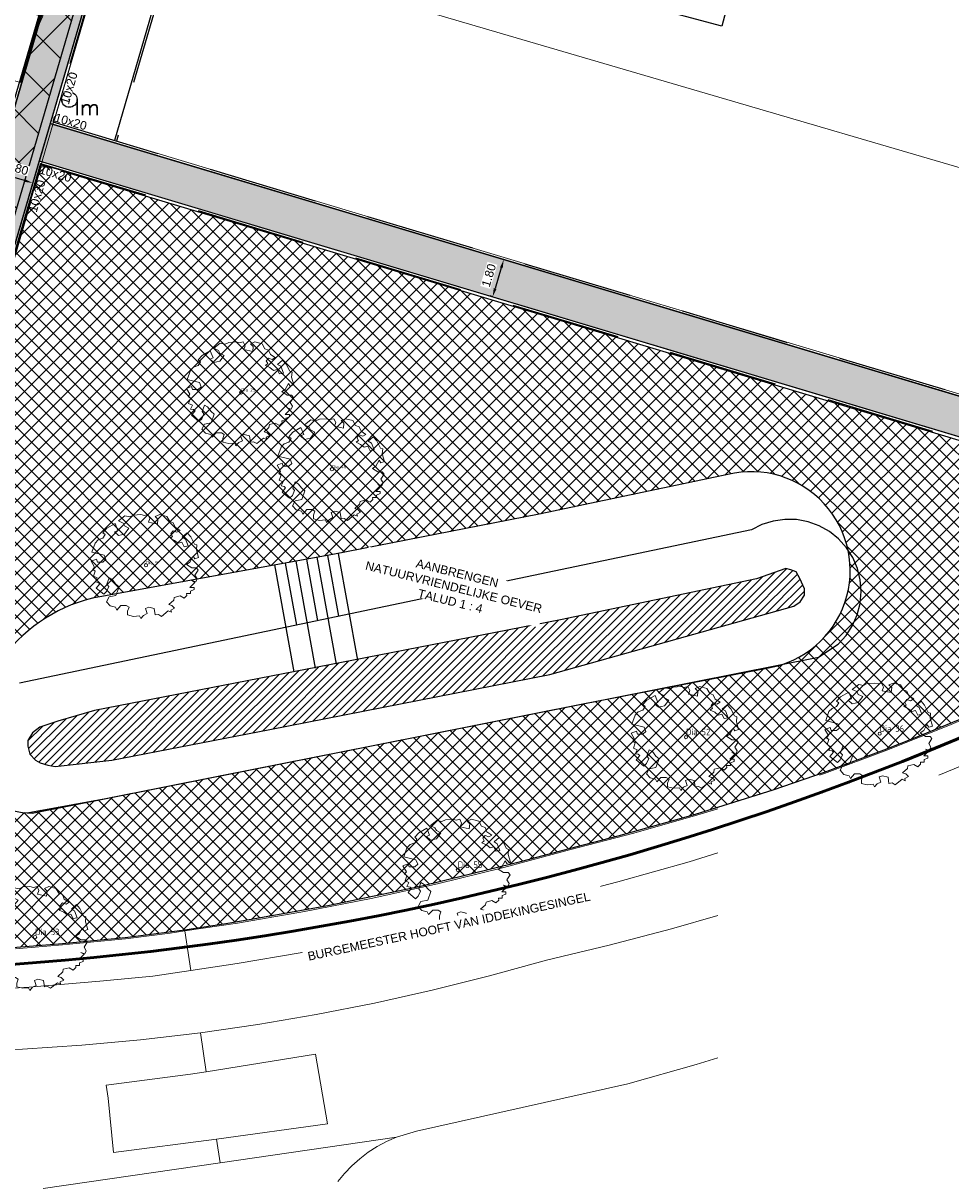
# Model space of a CAD drawing. Header units: metres. Extents: x 252743 to 254903, y 592696 to 593766.
# Tile 10 of 174: x 253853 to 253896, y 592856 to 592910. Entities that reach past the tile are written whole.
import ezdxf
from ezdxf.enums import TextEntityAlignment as Align
from ezdxf.lldxf.tags import DXFTag

# ---------------------------------------------------------------- set-up
doc = ezdxf.new("R2010")
doc.units = ezdxf.units.M
for name, pattern in [('DASHED', [19.05, 12.7, -6.35]), ('IMPORT-KG-KADASTRAAL-SO _2_', [0]), ('IMPORT-KG-PERCEEL-SO _2_', [0])]:
    doc.linetypes.add(name, pattern=pattern)
for name, color, linetype, lineweight in [('132034000_dwg', 8, 'Continuous', 5), ('ALGEMEEN WERKGRENS', 10, 'FENCELINE1', 50), ('B-BH-KG-GRENS_KADASTRAAL-G', 250, 'IMPORT-KG-KADASTRAAL-SO _2_', 18), ('B-BH-KG-GRENS_PERCEEL-G', 250, 'IMPORT-KG-PERCEEL-SO _2_', 18), ('B-BH-OG-TERREIN_OEVER-G', 250, 'Continuous', 18), ('B-BH-OG-WATER-G', 250, 'Continuous', 18), ('B-BH-VH-GESLOTENVERHARDING-G', 250, 'Continuous', 18), ('B-BH-VH-OPENVERHARDING-G', 250, 'Continuous', 18), ('B-WE-GR-BOOM-S2', 8, 'Continuous', 9), ('B-WE-GR-BOOM_STAMDIAMETER-T', 7, 'Continuous', 25), ('N-woningen', 1, 'Continuous', 0)]:
    doc.layers.add(name, color=color, linetype=linetype, lineweight=lineweight)
for name, color, linetype in [('ALGEMEEN LEGENDA 200', 7, 'Continuous'), ('ALGEMEEN TEKST 200', 7, 'Continuous'), ('B-IN-LICHTMAST', 7, 'Continuous'), ('B-WATER-BOVENINSTEEK', 8, 'Continuous'), ('B-WATER-TE-BAGGEREN-WATERGANG', 140, 'Continuous'), ('B-WATER-TEKST-200', 7, 'Continuous'), ('N-GR-ARC-GROENVOORZIENING-N', 82, 'Continuous'), ('N-KL-NUTSSTROOK', 10, 'Continuous'), ('N-WATER-TALUD', 7, 'Continuous'), ('N-WB-ARC-BETONTEGEL 30X30', 8, 'Continuous'), ('N-WB-BAND OPSLUITBAND 10x20', 7, 'DASHED'), ('N-WB-BAND TEKST 200', 7, 'Continuous'), ('N-WB-KANTVERHARDING', 2, 'Continuous'), ('N-WB-MAATVOERING-VERHARDINGEN', 7, 'Continuous')]:
    doc.layers.add(name, color=color, linetype=linetype)
doc.layers.add('B-WE-KG-GRENS_PERCEEL-G', color=7, linetype='KG-PERCEEL-SO', lineweight=18, true_color=0x00a6ff)
doc.layers.get('0').freeze()
doc.styles.add('N_STANDARD 200', font='arial.ttf', dxfattribs={"height": 0.4})
doc.styles.add('NLCS-ISO', font='txt')
doc.styles.get("Standard").update_dxf_attribs({"font": 'simplex.shx'})
doc.linetypes.add('FENCELINE1', pattern='A,6.35,-2.54,[133,ltypeshp.shx,S=2.54,R=0,X=-2.54,Y=0],-2.54,25.4', length=36.83)
tags = doc.linetypes.add('KG-PERCEEL-SO', pattern='A,5.5,-2,["P",Standard,S=1.8,R=0,X=-0.5,Y=-0.9],-2,5.5,-2,[5,NLCS.SHX,S=0.75,R=0,X=0,Y=0],-2', length=19).pattern_tags.tags
tags[6] = DXFTag(74, 10)
doc.dimstyles.new('N_DIMENSION 200', dxfattribs={"dimtxt": 0.4, "dimasz": 0.4, "dimexe": 0.125, "dimexo": 0.125, "dimgap": 0.25, "dimtad": 1, "dimzin": 3, "dimdsep": 46, "dimtxsty": 'N_STANDARD 200', "dimcen": 0, "dimazin": 3, "dimtfac": 1, "dimtix": 1, "dimtmove": 2, "dimatfit": 3, "dimfxl": 0.125, "dimfxlon": 1, "dimtfill": 1, "dimtolj": 1, "dimtzin": 0, "dimarcsym": 0})

# ---------------------------------------------------------------- blocks, each defined once
blk = doc.blocks.new('*D446')
at = {"layer": 'Defpoints', "color": 0, "transparency": 16777216}
for p in [(253875.335, 592898.675), (253874.818, 592896.951), (253874.818, 592896.951)]:
    blk.add_point(p, dxfattribs=at)
at = {"layer": 'N-WB-MAATVOERING-VERHARDINGEN', "color": 0, "lineweight": -2, "transparency": 16777216}
for p, q in [((253875.335, 592898.675), (253875.215, 592898.711)), ((253875.22, 592898.292), (253874.933, 592897.334)), ((253874.818, 592896.951), (253874.698, 592896.987))]:
    blk.add_line(p, q, dxfattribs=at)
at = {"layer": 'N-WB-MAATVOERING-VERHARDINGEN', "color": 0, "transparency": 16777216}
for points in [[(253875.156, 592898.311), (253875.284, 592898.273), (253875.335, 592898.675)], [(253874.869, 592897.353), (253874.997, 592897.315), (253874.818, 592896.951)]]:
    blk.add_solid(points, dxfattribs=at)
at = {"layer": 'N-WB-MAATVOERING-VERHARDINGEN', "color": 0, "transparency": 16777216, "insert": (253874.642, 592897.943), "char_height": 0.4, "attachment_point": 5, "rotation": 73.3022, "style": 'N_STANDARD 200', "bg_fill": 3, "box_fill_scale": 1.1, "bg_fill_color": 256, "bg_fill_true_color": 13158600, "bg_fill_transparency": 0}
blk.add_mtext('\\A1;1.80', dxfattribs=at)
blk = doc.blocks.new('*D456')
at = {"layer": 'Defpoints', "color": 0, "transparency": 16777216}
for p in [(253851.763, 592902.734), (253851.784, 592902.805)]:
    blk.add_point(p, dxfattribs=at)
at = {"layer": 'N-WB-MAATVOERING-VERHARDINGEN', "color": 0, "lineweight": -2, "transparency": 16777216}
for p, q in [((253851.763, 592902.734), (253851.728, 592902.614)), ((253853.107, 592902.341), (253852.147, 592902.622)), ((253853.491, 592902.229), (253853.456, 592902.109))]:
    blk.add_line(p, q, dxfattribs=at)
at = {"layer": 'N-WB-MAATVOERING-VERHARDINGEN', "color": 0, "transparency": 16777216}
for points in [[(253852.166, 592902.686), (253852.128, 592902.558), (253851.763, 592902.734)], [(253853.125, 592902.405), (253853.088, 592902.277), (253853.491, 592902.229)]]:
    blk.add_solid(points, dxfattribs=at)
at = {"layer": 'N-WB-MAATVOERING-VERHARDINGEN', "color": 0, "transparency": 16777216, "insert": (253852.754, 592902.917), "char_height": 0.4, "attachment_point": 5, "rotation": 343.6913, "style": 'N_STANDARD 200', "bg_fill": 3, "box_fill_scale": 1.1, "bg_fill_color": 256, "bg_fill_true_color": 13158600, "bg_fill_transparency": 0}
blk.add_mtext('\\A1;1.80', dxfattribs=at)
at = {"layer": 'Defpoints', "color": 0, "transparency": 16777216}
blk.add_point((253853.511, 592902.3), dxfattribs=at)
blk = doc.blocks.new('SGR-BOOM_06_ST')
at = {"linetype": 'Continuous', "flags": 128}
blk.add_lwpolyline([(2.7, 3.52), (2.53, 3.94), (2.2, 4.06), (1.94, 4.52), (1.27, 4.69), (0.86, 4.52), (1.11, 4.27), (1.06, 3.81), (0.23, 3.98), (0.35, 4.32), (0.18, 4.69), (-0.15, 4.61), (-0.49, 4.69), (-1.15, 4.65), (-1.49, 4.48), (-1.95, 4.57), (-2.54, 4.11), (-2.12, 3.9), (-1.99, 3.64), (-1.58, 3.44), (-1.99, 2.89), (-2.54, 2.77), (-2.92, 3.1), (-2.62, 3.22), (-2.87, 3.86), (-3.63, 3.43), (-4, 3.02), (-3.79, 2.85), (-4, 2.51), (-4.42, 2.35), (-4.72, 2.05), (-5.01, 1.21), (-3.88, 0.92), (-3.71, 0.54), (-4, 0.29), (-4.51, 0.29), (-4.6, 0.56), (-5.09, 0.38), (-4.76, -0.17), (-4.93, -0.38), (-4.72, -0.54), (-4.88, -1.01), (-4.53, -1.18), (-4.72, -1.55), (-4.42, -1.59), (-4.29, -1.71), (-4.62, -2.11), (-3.92, -2.68), (-3.67, -2.43), (-3.46, -1.97), (-3.63, -1.76), (-3.42, -1.17), (-3.12, -1.34), (-2.79, -1.76), (-2.5, -2.01), (-2.79, -2.81), (-3.42, -2.93), (-3.67, -3.39), (-3.33, -3.77), (-2.83, -3.9), (-2.77, -4.02), (-2.71, -4.15), (-2.33, -3.73), (-1.83, -3.73), (-1.57, -3.9), (-1.7, -4.27), (-1.7, -4.61), (-1.15, -4.74), (-0.61, -4.69), (-0.49, -4.94), (-0.23, -4.65), (0.1, -4.48), (-0.06, -4.01), (0.27, -3.9), (0.77, -4.02), (0.86, -4.61), (1.15, -4.57), (1.44, -4.74), (2.07, -4.23), (2.37, -4.36), (2.32, -4.15), (2.66, -3.98), (2.41, -3.73), (2.11, -3.64), (2.57, -3.23), (2.62, -2.98), (3.16, -2.85), (3.54, -3.06), (3.79, -2.81), (3.77, -2.63), (4.12, -2.63), (4.12, -2.39), (4.46, -2.26), (4.46, -2.05), (4.08, -2.05), (4.54, -1.59), (4.25, -1.42), (4.63, -1.55), (4.75, -1.26), (4.54, -0.92), (4.84, -0.46), (4.67, -0.25), (4.25, -0.25), (3.75, 0.08), (4.08, 0.29), (4.38, 0.84), (4.54, 0.59), (4.88, 0.71), (4.67, 1.43), (4.71, 1.89), (4.5, 1.97), (4.16, 2.64), (3.83, 3.01), (3.37, 2.6), (3.66, 2.43), (3.91, 1.8), (3.54, 1.72), (3.33, 2.14), (2.99, 2.05), (2.66, 2.31), (2.24, 2.51), (2.45, 2.68), (2.32, 2.93), (2.53, 3.18), (2.87, 3.06), (3.16, 3.23)], close=True, dxfattribs=at)
blk.add_circle((0, 0), 0.15)
at = {"layer": 'B-WE-GR-BOOM_STAMDIAMETER-T', "style": 'NLCS-ISO'}
blk.add_attdef('STAMDIAMETER', text='', height=0.3, dxfattribs=at).set_placement((0, 0), align=Align.BOTTOM_LEFT)
blk = doc.blocks.new('B_LICHTMAST')
blk.add_circle((0, 0), 0.9)
blk.add_point((0, 0))
blk.add_text('lm', height=1.8).set_placement((0.6, 0), align=Align.TOP_LEFT)
blk = doc.blocks.new('132034000_dwg_GWW-CAD Brk tekening 12A-1381409-Plot dakaanzicht')
at = {"layer": 'B-BH-KG-GRENS_KADASTRAAL-G', "color": 253, "linetype": 'Continuous', "lineweight": 9, "flags": 128}
for points in [[(253864409, 592927903), (253861413, 592928775), (253854464, 592905040), (253863408, 592902357), (253869222, 592900613), (253875037, 592898869), (253880851, 592897125), (253886664, 592895381), (253892479, 592893637)], [(253892479, 592893637), (253898498, 592891831), (253901201, 592901360)]]:
    blk.add_lwpolyline(points, dxfattribs=at)
at = {"layer": 'B-BH-KG-GRENS_PERCEEL-G', "color": 253, "linetype": 'Continuous', "lineweight": 9, "flags": 128}
for points in [[(253863408, 592902357), (253854464, 592905040), (253861413, 592928775), (253864409, 592927903)], [(253901201, 592901360), (253898498, 592891831), (253892479, 592893637), (253886664, 592895381), (253880851, 592897125), (253875037, 592898869), (253869222, 592900613), (253863408, 592902357)]]:
    blk.add_lwpolyline(points, dxfattribs=at)
blk = doc.blocks.new('132034000_dwg_GWW-CAD Bgt tekening 12A-1381416-Plot dakaanzicht')
at = {"layer": 'B-BH-OG-TERREIN_OEVER-G', "color": 253, "lineweight": 9, "flags": 128}
blk.add_lwpolyline([(253852875, 592879036), (253886816, 592886146), (253887303, 592886392), (253887824, 592886556), (253888364, 592886633), (253888910, 592886621), (253889446, 592886521), (253889959, 592886334), (253890435, 592886066), (253890861, 592885725), (253891225, 592885319), (253891519, 592884859), (253891733, 592884357), (253891864, 592883827), (253891906, 592883283), (253891859, 592882739), (253891724, 592882210), (253891505, 592881710), (253891208, 592881252), (253890840, 592880849), (253889933, 592880248), (253853460, 592873016), (253853015, 592873051)], dxfattribs=at)
blk.add_lwpolyline([(253887060, 592883882), (253877970, 592881969), (253868369, 592880098), (253856358, 592877765), (253854662, 592877280), (253853824, 592876996), (253853476, 592876732), (253853271, 592876385), (253853270, 592876120), (253853351, 592875752), (253853624, 592875470), (253853840, 592875343), (253854187, 592875240), (253854533, 592875177), (253857168, 592875476), (253864481, 592876884), (253877472, 592879439), (253888791, 592882612), (253889078, 592882815), (253889283, 592883121), (253889284, 592883406), (253889061, 592883897), (253888898, 592884204), (253888653, 592884286), (253888409, 592884348)], close=True, dxfattribs=at)
at = {"layer": 'B-BH-OG-WATER-G', "color": 253, "lineweight": 9, "flags": 128}
blk.add_lwpolyline([(253888653, 592884286), (253888898, 592884204), (253889061, 592883897), (253889284, 592883406), (253889283, 592883121), (253889078, 592882815), (253888791, 592882612), (253877472, 592879439), (253864481, 592876884), (253857168, 592875476), (253854533, 592875177), (253854187, 592875240), (253853840, 592875343), (253853624, 592875470), (253853351, 592875752), (253853270, 592876120), (253853271, 592876385), (253853476, 592876732), (253853824, 592876996), (253854662, 592877280), (253856358, 592877765), (253868369, 592880098), (253877970, 592881969), (253887060, 592883882), (253888409, 592884348)], close=True, dxfattribs=at)
at = {"layer": 'B-BH-VH-GESLOTENVERHARDING-G', "color": 253, "lineweight": 9, "flags": 128}
for points in [[(253816637, 592863348), (253823014, 592862563), (253829425, 592861996), (253835804, 592861723), (253839668, 592861600), (253841928, 592861550), (253850284, 592861959), (253853025, 592862073), (253855763, 592862256), (253858496, 592862509), (253861265, 592862838), (253861541, 592861028), (253860814, 592860911), (253856897, 592860406), (253856990, 592859798), (253857243, 592857284), (253862017, 592857902), (253862183, 592856812), (253853976, 592855612)], [(253885253, 592861673), (253884251, 592861369), (253881089, 592860460), (253871293, 592858277), (253870353, 592857989), (253862183, 592856812), (253862017, 592857902), (253867154, 592858619), (253866607, 592861845), (253861541, 592861028), (253861265, 592862838), (253863937, 592863223), (253866642, 592863683), (253869335, 592864212), (253872013, 592864809), (253874676, 592865474), (253877321, 592866206), (253880225, 592866897), (253883113, 592867655), (253885253, 592868269)]]:
    blk.add_lwpolyline(points, dxfattribs=at)
at = {"layer": 'B-BH-VH-OPENVERHARDING-G', "color": 253, "lineweight": 9, "flags": 128}
for points in [[(253860918, 592927087), (253854492, 592905144), (253854462, 592905041), (253843187, 592866339), (253840928, 592866419), (253844657, 592878803), (253845244, 592880751), (253845919, 592883171)], [(253889978, 592874777), (253890205, 592874855), (253893101, 592875928), (253895969, 592877075), (253900095, 592878851)], [(253898933, 592876191), (253895773, 592874880), (253895511, 592874777)], [(253853589, 592909133), (253853946, 592909933), (253855042, 592914012), (253855241, 592914773)], [(253852687, 592866728), (253854875, 592866904), (253857788, 592867187), (253859872, 592867456), (253860544, 592867556), (253860828, 592865727), (253859063, 592865463), (253856609, 592865225), (253853335, 592864955), (253850876, 592864788)], [(253860544, 592867556), (253862990, 592867920), (253866097, 592868456), (253869191, 592869064), (253872269, 592869743), (253875331, 592870493), (253878376, 592871315), (253881366, 592872086), (253884336, 592872933), (253885253, 592873220)], [(253885253, 592871176), (253883924, 592870764), (253880631, 592869834), (253877466, 592869018), (253874587, 592868325), (253871697, 592867682), (253868796, 592867087), (253865886, 592866542), (253862967, 592866047), (253860828, 592865727), (253860544, 592867556)], [(253853976, 592855612), (253862183, 592856812), (253870353, 592857989), (253869902, 592857791), (253869468, 592857559), (253869054, 592857293), (253868662, 592856997), (253868293, 592856670), (253867952, 592856316), (253867638, 592855936)]]:
    blk.add_lwpolyline(points, dxfattribs=at)
blk.add_lwpolyline([(253861541, 592861028), (253866607, 592861845), (253867154, 592858619), (253862017, 592857902), (253857243, 592857284), (253856990, 592859798), (253856897, 592860406), (253860814, 592860911)], close=True, dxfattribs=at)
blk = doc.blocks.new('132034000_dwg-1357416-Plot dakaanzicht')
for name in ['132034000_dwg_GWW-CAD Brk tekening 12A-1381409-Plot dakaanzicht', '132034000_dwg_GWW-CAD Bgt tekening 12A-1381416-Plot dakaanzicht']:
    blk.add_blockref(name, (0, 0))

msp = doc.modelspace()

# ---------------------------------------------------------------- hatches: boundary and pattern name
at = {"layer": 'B-WATER-TE-BAGGEREN-WATERGANG'}
h = msp.add_hatch(dxfattribs=at)
h.set_pattern_fill('ANSI31', color=256, scale=0.083)
h.paths.add_polyline_path([(253888.653, 592884.286), (253888.409, 592884.348), (253887.06, 592883.882), (253877.97, 592881.969), (253868.369, 592880.098), (253856.358, 592877.765), (253854.662, 592877.28), (253853.824, 592876.996), (253853.476, 592876.732), (253853.271, 592876.385), (253853.27, 592876.12), (253853.351, 592875.752), (253853.624, 592875.47), (253853.84, 592875.343), (253854.187, 592875.24), (253854.533, 592875.177), (253857.168, 592875.476), (253864.481, 592876.884), (253877.472, 592879.439), (253888.791, 592882.612), (253889.078, 592882.815), (253889.283, 592883.121), (253889.284, 592883.406), (253889.061, 592883.897), (253888.898, 592884.204)])
at = {"layer": 'N-GR-ARC-GROENVOORZIENING-N'}
h = msp.add_hatch(dxfattribs=at)
h.set_pattern_fill('ANSI37', color=256, scale=0.15)
h.paths.add_polyline_path([(253843.254, 592866.39), (253853.893, 592903.071), (253862.479, 592900.495), (253877.365, 592896.03), (253899.883, 592889.275), (253907.067, 592913.71), (253926.666, 592907.984), (253933.25, 592899.945), (253931.537, 592898.456), (253928.392, 592895.92), (253922.959, 592891.938), (253917.17, 592888.141), (253913.032, 592885.588), (253908.798, 592883.193), (253906.648, 592882.056), (253904.477, 592880.962), (253902.286, 592879.908), (253900.456, 592879.071), (253898.936, 592878.407), (253896.481, 592877.35), (253894.332, 592876.474), (253893.083, 592875.975), (253890.188, 592874.902), (253887.804, 592874.087), (253884.202, 592872.947), (253883.275, 592872.682), (253880.616, 592871.944), (253878.363, 592871.363), (253875.922, 592870.704), (253871.467, 592869.617), (253867.183, 592868.72), (253863.614, 592868.078), (253862.439, 592867.889), (253860.539, 592867.593), (253857.782, 592867.237), (253854.871, 592866.954), (253852.363, 592866.757), (253850.495, 592866.635), (253845.154, 592866.426), (253844.205, 592866.408)])
edge = h.paths.add_edge_path(flags=16)
edge.add_line((253885.724, 592888.71), (253876.977, 592886.87))
edge.add_line((253876.977, 592886.87), (253867.413, 592885.006))
edge.add_line((253867.413, 592885.006), (253856.602, 592883.048))
edge.add_arc((253857.987, 592875.867), 7.313, 100.9129, 184.8035)
edge.add_arc((253853.295, 592875.66), 2.627, 188.881, 268.7456)
edge.add_line((253853.237, 592873.033), (253856.886, 592873.695))
edge.add_line((253856.886, 592873.695), (253862.169, 592874.743))
edge.add_line((253862.169, 592874.743), (253869.271, 592876.151))
edge.add_line((253869.271, 592876.151), (253878.995, 592878.079))
edge.add_line((253878.995, 592878.079), (253887.603, 592879.744))
edge.add_arc((253886.817, 592884.259), 4.583, 279.8743, 463.8029)
at = {"layer": 'N-KL-NUTSSTROOK'}
h = msp.add_hatch(dxfattribs=at)
h.set_pattern_fill('ANSI37', color=256, scale=0.5)
h.set_pattern_definition([(45, (18.0604, -73.2316), (-1.122532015, 1.122532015), []), (135, (18.0604, -73.2316), (-1.122532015, -1.122532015), [])])
h.paths.add_polyline_path([(253860.536, 592933.084), (253861.976, 592932.663), (253846.668, 592880.334), (253845.228, 592880.755)])
at = {"layer": 'N-WB-ARC-BETONTEGEL 30X30'}
h = msp.add_hatch(dxfattribs=at)
h.set_pattern_fill('AR-B88', color=256, scale=0.002, angle=73.7, style=0)
h.paths.add_polyline_path([(253841.136, 592866.412), (253859.06, 592927.672), (253860.787, 592927.167), (253842.992, 592866.346)])
h = msp.add_hatch(dxfattribs=at)
h.set_pattern_fill('AR-B88', color=256, scale=0.002, angle=163.7, style=0)
h.set_pattern_definition([(163.7, (253944.78337, 592970.7248), (-0.114063, -0.3900649), []), (253.7, (253944.78337, 592970.72481), (0.0809695, -0.44709635), [0.4064, -0.4064])])
h.paths.add_polyline_path([(253897.979, 592890.003), (253898.469, 592891.735), (253854.297, 592904.986), (253853.792, 592903.258)])

# ---------------------------------------------------------------- linework, layer by layer
at = {"layer": 'ALGEMEEN WERKGRENS', "ltscale": 0.3}
msp.add_lwpolyline([(253983.948, 592985.984), (253988.356, 592968.321, 0.128947), (253974.268, 592955.251), (253970.42, 592946.86, -0.083785), (253948.449, 592913.715, -0.090259), (253907.253, 592881.588, -0.15603), (253824.23, 592866.907), (253796.762, 592870.057), (253704.006, 592881.266), (253656.435, 592886.703), (253655.952, 592882.139), (253632.241, 592884.776), (253632.842, 592889.399), (253559.131, 592897.409), (253563.346, 592914.795), (253595.548, 592909.737), (253609.743, 592910.353), (253615.994, 592914.937), (253624.665, 592952.498), (253653.936, 592964.341), (253680.397, 593069.451), (253685.732, 593068.089)], format="xyb", dxfattribs=at)
at = {"layer": 'B-WATER-BOVENINSTEEK'}
msp.add_lwpolyline([(253853.015, 592873.051), (253853.46, 592873.016), (253889.933, 592880.248), (253890.84, 592880.849), (253891.208, 592881.252), (253891.505, 592881.71), (253891.724, 592882.21), (253891.859, 592882.739), (253891.906, 592883.283), (253891.864, 592883.827), (253891.733, 592884.357), (253891.519, 592884.859), (253891.225, 592885.319), (253890.861, 592885.725), (253890.435, 592886.066), (253889.959, 592886.334), (253889.446, 592886.521), (253888.91, 592886.621), (253888.364, 592886.633), (253887.824, 592886.556), (253887.303, 592886.392), (253886.816, 592886.146), (253852.875, 592879.036)], dxfattribs=at)
msp.add_lwpolyline([(253888.653, 592884.286), (253888.409, 592884.348), (253887.06, 592883.882), (253877.97, 592881.969), (253868.369, 592880.098), (253856.358, 592877.765), (253854.662, 592877.28), (253853.824, 592876.996), (253853.476, 592876.732), (253853.271, 592876.385), (253853.27, 592876.12), (253853.351, 592875.752), (253853.624, 592875.47), (253853.84, 592875.343), (253854.187, 592875.24), (253854.533, 592875.177), (253857.168, 592875.476), (253864.481, 592876.884), (253877.472, 592879.439), (253888.791, 592882.612), (253889.078, 592882.815), (253889.283, 592883.121), (253889.284, 592883.406), (253889.061, 592883.897), (253888.898, 592884.204)], close=True, dxfattribs=at)
at = {"layer": 'B-WATER-TE-BAGGEREN-WATERGANG'}
for p, q in [((253868.077, 592880.009), (253868.072, 592880.04)), ((253866.109, 592879.653), (253866.108, 592879.659)), ((253867.093, 592879.831), (253867.09, 592879.85))]:
    msp.add_line(p, q, dxfattribs=at)
at = {"layer": 'B-WE-KG-GRENS_PERCEEL-G', "ltscale": 0.5}
for points in [[(253863.408, 592902.357), (253854.464, 592905.04), (253861.413, 592928.775), (253870.556, 592926.115)], [(253905.582, 592915.927), (253903.739, 592909.981), (253901.274, 592901.618), (253898.498, 592891.831), (253892.479, 592893.637)], [(253853.783, 592909.99), (253852.062, 592904.107)], [(253869.222, 592900.613), (253863.408, 592902.357)], [(253875.037, 592898.869), (253869.222, 592900.613)], [(253880.851, 592897.125), (253875.037, 592898.869)], [(253886.664, 592895.381), (253880.851, 592897.125)], [(253892.479, 592893.637), (253886.664, 592895.381)]]:
    msp.add_lwpolyline(points, dxfattribs=at)
at = {"layer": 'N-GR-ARC-GROENVOORZIENING-N'}
for points in [[(253843.254, 592866.39), (253853.893, 592903.071), (253862.479, 592900.495), (253877.365, 592896.03), (253899.883, 592889.275)], [(253896.481, 592877.35), (253894.332, 592876.474), (253893.083, 592875.975), (253890.188, 592874.902), (253887.804, 592874.087), (253884.202, 592872.947), (253883.275, 592872.682), (253880.616, 592871.944), (253878.363, 592871.363), (253875.922, 592870.704), (253871.467, 592869.617), (253867.183, 592868.72), (253863.614, 592868.078), (253862.439, 592867.889), (253860.539, 592867.593), (253857.782, 592867.237), (253854.871, 592866.954), (253852.363, 592866.757)]]:
    msp.add_lwpolyline(points, dxfattribs=at)
at = {"layer": 'N-KL-NUTSSTROOK'}
msp.add_lwpolyline([(253860.536, 592933.084), (253861.976, 592932.663), (253846.668, 592880.334), (253845.228, 592880.755)], close=True, dxfattribs=at)
at = {"layer": 'N-WATER-TALUD'}
for p, q in [((253866.712, 592881.935), (253866.196, 592884.785)), ((253867.585, 592879.92), (253866.688, 592884.874)), ((253867.691, 592882.14), (253867.18, 592884.964)), ((253868.569, 592880.098), (253867.672, 592885.053)), ((253865.617, 592879.563), (253864.72, 592884.518)), ((253865.733, 592881.73), (253865.212, 592884.607)), ((253866.601, 592879.742), (253865.704, 592884.696))]:
    msp.add_line(p, q, dxfattribs=at)
msp.add_lwpolyline([(253885.724, 592888.71), (253876.977, 592886.87), (253867.413, 592885.006), (253856.602, 592883.048, 0.383317), (253850.699, 592875.255, 0.363301), (253853.237, 592873.033), (253856.886, 592873.695), (253862.169, 592874.743), (253869.271, 592876.151), (253878.995, 592878.079), (253887.603, 592879.744, 1.034885)], format="xyb", close=True, dxfattribs=at)
at = {"layer": 'N-WB-ARC-BETONTEGEL 30X30'}
for points in [[(253841.136, 592866.412), (253859.06, 592927.672), (253860.787, 592927.167), (253842.992, 592866.346)], [(253897.979, 592890.003), (253898.469, 592891.735), (253854.297, 592904.986), (253853.792, 592903.258)]]:
    msp.add_lwpolyline(points, close=True, dxfattribs=at)
at = {"layer": 'N-WB-BAND OPSLUITBAND 10x20', "ltscale": 0.4}
for points in [[(253858.964, 592927.7), (253841.033, 592866.415)], [(253860.914, 592927.244), (253854.421, 592905.053)], [(253863.843, 592926.389), (253857.378, 592904.166)], [(253854.421, 592905.053), (253898.498, 592891.831)], [(253853.86, 592903.133), (253843.095, 592866.342)], [(253853.86, 592903.133), (253899.85, 592889.338)]]:
    msp.add_lwpolyline(points, dxfattribs=at)
at = {"layer": 'N-WB-KANTVERHARDING'}
for points in [[(253859.06, 592927.672), (253841.136, 592866.412)], [(253860.846, 592927.368), (253854.297, 592904.986)], [(253863.747, 592926.417), (253857.282, 592904.195)], [(253854.297, 592904.986), (253898.566, 592891.706)], [(253853.792, 592903.258), (253842.992, 592866.346)], [(253853.792, 592903.258), (253899.782, 592889.462)]]:
    msp.add_lwpolyline(points, dxfattribs=at)
at = {"layer": 'N-woningen'}
for points in [[(253830.758, 592916.89), (253829.06, 592911.031), (253846.446, 592905.924), (253846.4, 592905.77), (253852.062, 592904.107), (253853.783, 592909.99), (253848.128, 592911.652), (253848.165, 592911.776), (253830.758, 592916.89)], [(253850.516, 592911.169), (253853.895, 592910.178), (253852.929, 592906.881), (253849.55, 592907.871)]]:
    msp.add_lwpolyline(points, close=True, dxfattribs=at)

# ---------------------------------------------------------------- block references
at = {"layer": '132034000_dwg', "color": 253, "lineweight": 9, "xscale": 0.001, "yscale": 0.001, "zscale": 0.001}
msp.add_blockref('132034000_dwg-1357416-Plot dakaanzicht', (0, 0), dxfattribs=at)
at = {"layer": 'B-IN-LICHTMAST', "xscale": 0.4, "yscale": 0.4, "zscale": 0.4}
msp.add_blockref('B_LICHTMAST', (253855.188, 592906.093, -0.393), dxfattribs=at)
at = {"layer": 'B-WE-GR-BOOM-S2'}
ref = msp.add_blockref('SGR-BOOM_06_ST', (253863.162, 592892.513, -0.617), dxfattribs=dict(at, xscale=0.5, yscale=0.5, zscale=0.5))
ref.add_attrib('STAMDIAMETER', 'Dia 25', dxfattribs={"layer": 'B-WE-GR-BOOM_STAMDIAMETER-T', "height": 0.15, "style": 'NLCS-ISO'}).set_placement((253863.162, 592892.513, -0.617), align=Align.BOTTOM_LEFT)
ref = msp.add_blockref('SGR-BOOM_06_ST', (253867.366, 592888.955, -0.608), dxfattribs=dict(at, xscale=0.5, yscale=0.5, zscale=0.5))
ref.add_attrib('STAMDIAMETER', 'Dia 48', dxfattribs={"layer": 'B-WE-GR-BOOM_STAMDIAMETER-T', "height": 0.15, "style": 'NLCS-ISO'}).set_placement((253867.366, 592888.955, -0.608), align=Align.BOTTOM_LEFT)
ref = msp.add_blockref('SGR-BOOM_06_ST', (253858.744, 592884.505, -0.598), dxfattribs=dict(at, xscale=0.5, yscale=0.5, zscale=0.5))
ref.add_attrib('STAMDIAMETER', 'Dia 9', dxfattribs={"layer": 'B-WE-GR-BOOM_STAMDIAMETER-T', "height": 0.15, "style": 'NLCS-ISO'}).set_placement((253858.744, 592884.505, -0.598), align=Align.BOTTOM_LEFT)
ref = msp.add_blockref('SGR-BOOM_06_ST', (253883.784, 592876.536, -0.589), dxfattribs=dict(at, xscale=0.5, yscale=0.5, zscale=0.5))
ref.add_attrib('STAMDIAMETER', 'Dia 52', dxfattribs={"layer": 'B-WE-GR-BOOM_STAMDIAMETER-T', "height": 0.3, "style": 'NLCS-ISO'}).set_placement((253883.784, 592876.536, -0.589), align=Align.BOTTOM_LEFT)
ref = msp.add_blockref('SGR-BOOM_06_ST', (253892.767, 592876.697, -0.524), dxfattribs=dict(at, xscale=0.5, yscale=0.5, zscale=0.5))
ref.add_attrib('STAMDIAMETER', 'Dia 36', dxfattribs={"layer": 'B-WE-GR-BOOM_STAMDIAMETER-T', "height": 0.3, "style": 'NLCS-ISO'}).set_placement((253892.767, 592876.697, -0.524), align=Align.BOTTOM_LEFT)
ref = msp.add_blockref('SGR-BOOM_06_ST', (253873.204, 592870.384, -0.419), dxfattribs=dict(at, xscale=0.5, yscale=0.5, zscale=0.5))
ref.add_attrib('STAMDIAMETER', 'Dia 55', dxfattribs={"layer": 'B-WE-GR-BOOM_STAMDIAMETER-T', "height": 0.3, "style": 'NLCS-ISO'}).set_placement((253873.204, 592870.384, -0.419), align=Align.BOTTOM_LEFT)
ref = msp.add_blockref('SGR-BOOM_06_ST', (253853.601, 592867.268, -0.421), dxfattribs=dict(at, xscale=0.5, yscale=0.5, zscale=0.5))
ref.add_attrib('STAMDIAMETER', 'Dia 53', dxfattribs={"layer": 'B-WE-GR-BOOM_STAMDIAMETER-T', "height": 0.3, "style": 'NLCS-ISO'}).set_placement((253853.601, 592867.268, -0.421), align=Align.BOTTOM_LEFT)

# ---------------------------------------------------------------- next in the draw order: texts
at = {"layer": 'ALGEMEEN LEGENDA 200', "insert": (253879.037, 592913.284), "char_height": 0.6, "attachment_point": 1, "rotation": 344.9778, "style": 'N_STANDARD 200', "bg_fill": 3, "box_fill_scale": 1.5, "bg_fill_color": 256, "bg_fill_transparency": 0}
msp.add_mtext_dynamic_manual_height_columns('\\pxt5;Huidige peil: -0,03\\PNieuwe peil: x.xx', width=7.35625, gutter_width=2, heights=[0], dxfattribs=at)
at = {"layer": 'ALGEMEEN TEKST 200', "insert": (253866.209, 592866.564), "char_height": 0.4, "width": 13.73483, "attachment_point": 1, "rotation": 12.0524, "style": 'N_STANDARD 200', "bg_fill": 3, "box_fill_scale": 1.5, "bg_fill_color": 256, "bg_fill_transparency": 0}
msp.add_mtext('BURGEMEESTER HOOFT VAN IDDEKINGESINGEL', dxfattribs=at)
at = {"layer": 'B-WATER-TEKST-200', "insert": (253872.806, 592882.646, 0.313), "char_height": 0.4, "width": 8.5544, "attachment_point": 8, "rotation": 346.0399, "style": 'N_STANDARD 200', "bg_fill": 3, "box_fill_scale": 1, "bg_fill_color": 256, "bg_fill_transparency": 0}
msp.add_mtext('AANBRENGEN NATUURVRIENDELIJKE OEVER TALUD 1 : 4', dxfattribs=at)
at = {"layer": 'N-WB-BAND TEKST 200', "char_height": 0.4, "width": 0.58497, "attachment_point": 8, "style": 'N_STANDARD 200', "bg_fill": 3, "box_fill_scale": 1, "bg_fill_color": 256, "bg_fill_transparency": 0}
for insert, rotation in [((253855.377, 592906.564), 73.921), ((253855.2, 592904.869), 343.921), ((253854.491, 592902.461), 343.921)]:
    msp.add_mtext('10x20', dxfattribs=dict(at, insert=insert, rotation=rotation))

# ---------------------------------------------------------------- next in the draw order: dimensions: what is measured, and where the dimension line sits
at = {"layer": 'N-WB-MAATVOERING-VERHARDINGEN'}
dim = msp.add_aligned_dim(p1=(253875.335, 592898.675), p2=(253874.818, 592896.951), distance=0, dimstyle='N_DIMENSION 200', override={"dimfxl": 0.0125}, dxfattribs=at)
dim.commit()
dim.dimension.update_dxf_attribs({"geometry": '*D446', "text_midpoint": (253874.642, 592897.943)})

# ---------------------------------------------------------------- next in the draw order: linework, layer by layer
at = {"layer": 'ALGEMEEN TEKST 200'}
msp.add_lwpolyline([(253878.84, 592913.632), (253886.037, 592911.701), (253885.446, 592909.496), (253878.248, 592911.427)], close=True, dxfattribs=at)
at = {"layer": 'N-woningen', "color": 6}
msp.add_lwpolyline([(253862.743, 592923.304), (253904.129, 592911.18), (253901.301, 592901.525), (253859.915, 592913.65)], close=True, dxfattribs=at)

# ---------------------------------------------------------------- next in the draw order: texts
at = {"layer": 'N-WB-BAND TEKST 200', "insert": (253853.887, 592901.562), "char_height": 0.4, "width": 0.58497, "attachment_point": 8, "rotation": 73.921, "style": 'N_STANDARD 200', "bg_fill": 3, "box_fill_scale": 1, "bg_fill_color": 256, "bg_fill_transparency": 0}
msp.add_mtext('10x20', dxfattribs=at)

# ---------------------------------------------------------------- next in the draw order: dimensions: what is measured, and where the dimension line sits
at = {"layer": 'N-WB-MAATVOERING-VERHARDINGEN'}
dim = msp.add_aligned_dim(p1=(253853.511, 592902.3), p2=(253851.784, 592902.805), distance=0.074, dimstyle='N_DIMENSION 200', override={"dimfxl": 0.0125}, dxfattribs=at)
dim.commit()
dim.dimension.update_dxf_attribs({"geometry": '*D456', "text_midpoint": (253852.754, 592902.917)})

doc.saveas('drawing.dxf')
